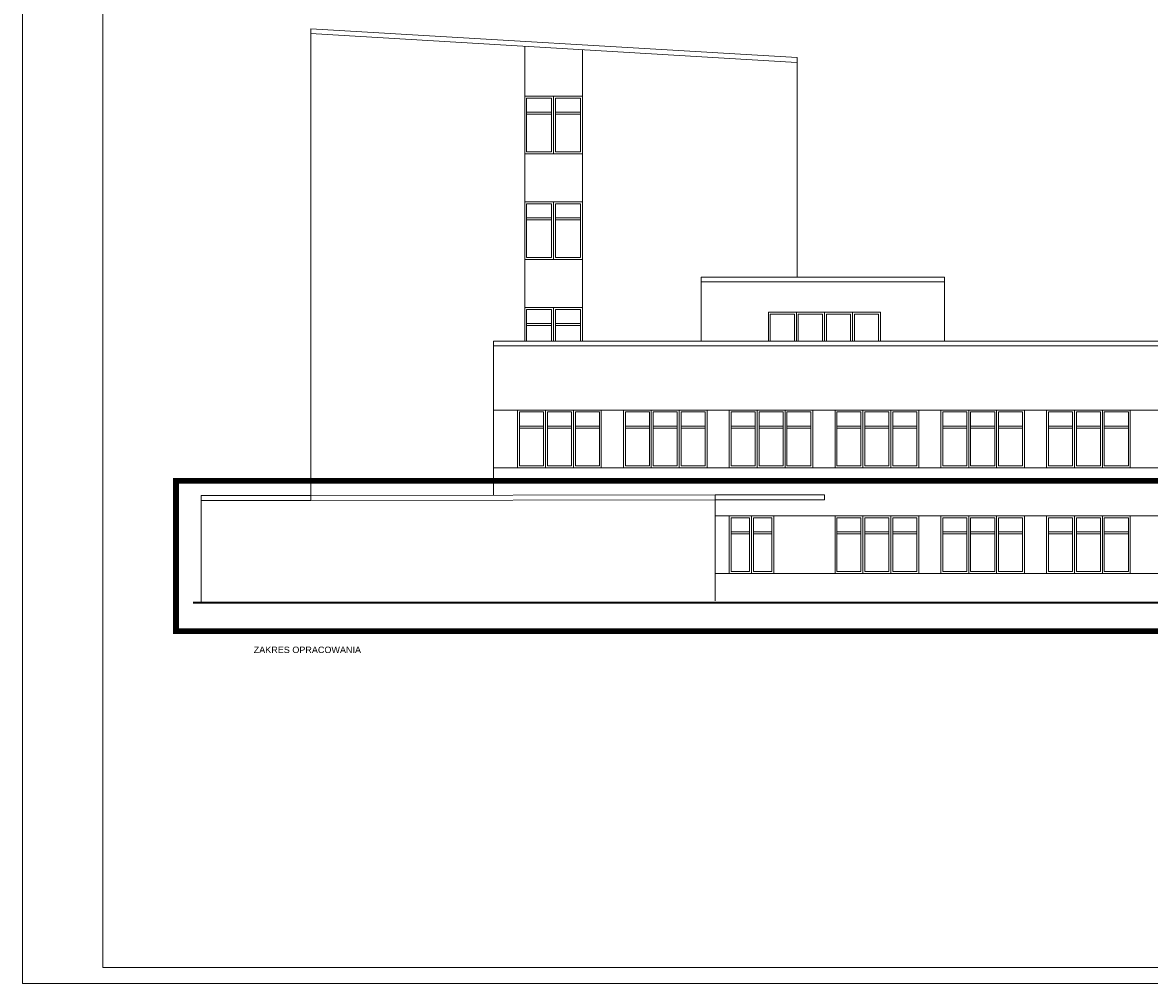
# Model space of a CAD drawing. Header units: millimetres. Extents: x 6173 to 12873, y 4301 to 10241.
# Tile 1 of 11: x 6173 to 9688, y 4301 to 7300. Entities that reach past the tile are written whole.
import ezdxf

# ---------------------------------------------------------------- set-up
doc = ezdxf.new("R2010")
doc.units = ezdxf.units.MM
doc.linetypes.add('ACAD_ISO02W100', pattern=[15, 12, -3])
doc.linetypes.add('DASHED2', pattern=[0.375, 0.25, -0.125])
doc.layers.add('SQ_ELEWACJE', color=7, linetype='Continuous', lineweight=5, true_color=0x3b3b3b)
for name, color, linetype, lineweight in [('SQ_Opisy', 7, 'Continuous', 18), ('SQ_PROJ.Ściany', 7, 'Continuous', 35), ('SQ_ZAKRES_OPRACOWANIA', 7, 'ACAD_ISO02W100', 20)]:
    doc.layers.add(name, color=color, linetype=linetype, lineweight=lineweight)
doc.layers.add('SQ_TAB RAMKA', color=7, linetype='Continuous')
doc.styles.add('SQ_Arial', font='arial.ttf')

# ---------------------------------------------------------------- blocks, each defined once
blk = doc.blocks.new('OKNA 180X162 ELEWACJA')
at = {"layer": 'SQ_ELEWACJE'}
for p, q in [((72876, 7634.9), (72876, 7466.9)), ((72882, 7640.9), (72882, 7460.9)), ((72888, 7634.9), (72888, 7466.9)), ((72963, 7634.9), (72963, 7466.9)), ((72969, 7640.9), (72969, 7460.9)), ((72975, 7634.9), (72975, 7466.9)), ((72801, 7590.9), (72876, 7590.9)), ((72801, 7584.9), (72876, 7584.9)), ((72888, 7590.9), (72963, 7590.9)), ((72888, 7584.9), (72963, 7584.9)), ((72975, 7590.9), (73050, 7590.9)), ((72975, 7584.9), (73050, 7584.9))]:
    blk.add_line(p, q, dxfattribs=at)
blk.add_lwpolyline([(72795, 7640.9), (73056, 7640.9), (73056, 7460.9), (72795, 7460.9)], close=True, dxfattribs=at)
for points in [[(72876, 7466.9), (72801, 7466.9), (72801, 7634.9), (72876, 7634.9)], [(72888, 7634.9), (72963, 7634.9)], [(72975, 7634.9), (73050, 7634.9), (73050, 7466.9), (72975, 7466.9)], [(72963, 7466.9), (72888, 7466.9)]]:
    blk.add_lwpolyline(points, dxfattribs=at)

msp = doc.modelspace()

# ---------------------------------------------------------------- linework, layer by layer
at = {"layer": 'SQ_ELEWACJE'}
for p, q in [((7072.5, 5823.9), (7072.5, 7280.5)), ((7072.5, 7280.5), (8589.4, 7190.5)), ((7071.6, 7265.5), (8588.5, 7175.5)), ((7739.4, 6305.7), (7739.4, 7225.9)), ((7919.4, 6305.7), (7919.4, 7215.2)), ((8589.4, 6505.7), (8589.4, 7190.5)), ((7829.4, 7070.5), (7829.4, 6890.5)), ((7823.4, 7064.5), (7823.4, 6896.5)), ((7835.4, 7064.5), (7835.4, 6896.5)), ((7745.4, 7020.5), (7823.4, 7020.5)), ((7745.4, 7014.5), (7823.4, 7014.5)), ((7835.4, 7020.5), (7913.4, 7020.5)), ((7835.4, 7014.5), (7913.4, 7014.5)), ((7823.4, 6734.5), (7823.4, 6566.5)), ((7829.4, 6740.5), (7829.4, 6560.5)), ((7835.4, 6734.5), (7835.4, 6566.5)), ((7745.4, 6690.5), (7823.4, 6690.5)), ((7745.4, 6684.5), (7823.4, 6684.5)), ((7835.4, 6690.5), (7913.4, 6690.5)), ((7835.4, 6684.5), (7913.4, 6684.5)), ((8289.4, 6305.7), (8289.4, 6505.7)), ((9049.4, 6505.7), (8289.4, 6505.7)), ((9049.4, 6305.7), (9049.4, 6505.7)), ((9049.4, 6490.7), (8289.4, 6490.7)), ((7823.4, 6404.5), (7823.4, 6305.7)), ((7829.4, 6410.5), (7829.4, 6305.7)), ((7835.4, 6404.5), (7835.4, 6305.7)), ((8580.9, 6389.7), (8580.9, 6305.7)), ((8586.9, 6395.7), (8586.9, 6305.7)), ((8592.9, 6389.7), (8592.9, 6305.7)), ((8668.4, 6305.7), (8668.4, 6389.7)), ((8674.4, 6305.7), (8674.4, 6395.7)), ((8680.4, 6305.7), (8680.4, 6389.7)), ((8755.9, 6305.7), (8755.9, 6389.7)), ((8761.9, 6305.7), (8761.9, 6395.7)), ((8767.9, 6305.7), (8767.9, 6389.7)), ((7745.4, 6360.5), (7823.4, 6360.5)), ((7745.4, 6354.5), (7823.4, 6354.5)), ((7835.4, 6360.5), (7913.4, 6360.5)), ((7835.4, 6354.5), (7913.4, 6354.5)), ((7642.5, 5824.7), (7642.5, 6305.7)), ((12385.8, 6305.7), (7642.5, 6305.7)), ((12385.8, 6290.7), (7642.5, 6290.7)), ((7642.5, 6090.5), (12336.8, 6090.5)), ((7642.5, 5910.5), (12336.8, 5910.5)), ((7072.5, 5823.9), (8333.9, 5825.7)), ((7072.5, 5808.9), (8334, 5810.7)), ((8333.9, 5825.7), (8333.9, 5495.7)), ((8333.9, 5760.5), (12336.8, 5760.5)), ((8788.4, 5754.5), (8788.4, 5586.5)), ((8794.4, 5760.5), (8794.4, 5580.5)), ((8800.4, 5754.5), (8800.4, 5586.5)), ((8875.4, 5754.5), (8875.4, 5586.5)), ((8881.4, 5760.5), (8881.4, 5580.5)), ((8887.4, 5754.5), (8887.4, 5586.5)), ((8713.4, 5710.5), (8788.4, 5710.5)), ((8713.4, 5704.5), (8788.4, 5704.5)), ((8800.4, 5710.5), (8875.4, 5710.5)), ((8800.4, 5704.5), (8875.4, 5704.5)), ((8887.4, 5710.5), (8962.4, 5710.5)), ((8887.4, 5704.5), (8962.4, 5704.5)), ((8333.9, 5580.5), (12336.8, 5580.5))]:
    msp.add_line(p, q, dxfattribs=at)
at = {"layer": 'SQ_ELEWACJE', "color": 251, "true_color": 0x696969}
for points in [[(7739.4, 7070.5), (7919.4, 7070.5), (7919.4, 6890.5), (7739.4, 6890.5)], [(7739.4, 6740.5), (7919.4, 6740.5), (7919.4, 6560.5), (7739.4, 6560.5)], [(6730, 5808.9), (6730, 5823.9), (7072.5, 5823.9), (7072.5, 5808.9)], [(8333.9, 5825.7), (8333.9, 5810.7), (8674.6, 5810.7), (8674.6, 5825.7)], [(8516.3, 5760.5), (8516.3, 5580.5), (8377.4, 5580.5), (8377.4, 5760.5)], [(8707.4, 5760.5), (8968.4, 5760.5), (8968.4, 5580.5), (8707.4, 5580.5)]]:
    msp.add_lwpolyline(points, close=True, dxfattribs=at)
for points in [[(7823.4, 6896.5), (7745.4, 6896.5), (7745.4, 7064.5), (7823.4, 7064.5)], [(7835.4, 7064.5), (7913.4, 7064.5), (7913.4, 6896.5), (7835.4, 6896.5)], [(7823.4, 6566.5), (7745.4, 6566.5), (7745.4, 6734.5), (7823.4, 6734.5)], [(7835.4, 6734.5), (7913.4, 6734.5), (7913.4, 6566.5), (7835.4, 6566.5)], [(7739.4, 6305.7), (7739.4, 6410.5), (7919.4, 6410.5), (7919.4, 6305.7)], [(7745.4, 6305.7), (7745.4, 6404.5), (7823.4, 6404.5)], [(7835.4, 6404.5), (7913.4, 6404.5), (7913.4, 6305.7)], [(8499.4, 6305.7), (8499.4, 6395.7), (8849.4, 6395.7), (8849.4, 6305.7)], [(8505.4, 6305.7), (8505.4, 6389.7), (8580.9, 6389.7)], [(8592.9, 6389.7), (8668.4, 6389.7)], [(8680.4, 6389.7), (8755.9, 6389.7)], [(8767.9, 6389.7), (8843.4, 6389.7), (8843.4, 6305.7)], [(6730, 5808.9), (6730, 5490.5)], [(8440.8, 5586.5), (8383.4, 5586.5), (8383.4, 5754.5), (8440.8, 5754.5)], [(8440.8, 5754.5), (8440.8, 5586.5)], [(8446.8, 5760.5), (8446.8, 5580.5)], [(8452.8, 5754.5), (8510.3, 5754.5), (8510.3, 5586.5), (8452.8, 5586.5)], [(8452.8, 5754.5), (8452.8, 5586.5)], [(8788.4, 5586.5), (8713.4, 5586.5), (8713.4, 5754.5), (8788.4, 5754.5)], [(8800.4, 5754.5), (8875.4, 5754.5)], [(8887.4, 5754.5), (8962.4, 5754.5), (8962.4, 5586.5), (8887.4, 5586.5)], [(8440.8, 5710.5), (8383.4, 5710.5)], [(8440.8, 5704.5), (8383.4, 5704.5)], [(8510.3, 5710.5), (8452.8, 5710.5)], [(8510.3, 5704.5), (8452.8, 5704.5)], [(8875.4, 5586.5), (8800.4, 5586.5)]]:
    msp.add_lwpolyline(points, dxfattribs=at)
at = {"layer": 'SQ_Opisy', "color": 7}
for p, q in [((6173.1, 4301.1), (6173.1, 10241.1)), ((6423.1, 4351.1), (6423.1, 10191.1)), ((12823.1, 4351.1), (6423.1, 4351.1)), ((12873.1, 4301.1), (6173.1, 4301.1))]:
    msp.add_line(p, q, dxfattribs=at)
at = {"layer": 'SQ_PROJ.Ściany'}
msp.add_line((6705.7, 5490.5), (12385.8, 5490.5), dxfattribs=at)
at = {"layer": 'SQ_ZAKRES_OPRACOWANIA', "color": 251, "linetype": 'DASHED2', "ltscale": 100, "true_color": 0x636466, "const_width": 18}
msp.add_lwpolyline([(6651.9, 5869.9), (12510, 5869.9), (12510, 5400.4), (6651.9, 5400.4)], close=True, dxfattribs=at)

# ---------------------------------------------------------------- block references
at = {"layer": 'SQ_ELEWACJE'}
for p in [(-65077.6, -1550.3), (-64747.6, -1550.3), (-64417.6, -1550.3), (-64087.6, -1550.3), (-63757.6, -1550.3), (-63427.6, -1550.3), (-63757.6, -1880.3), (-63427.6, -1880.3)]:
    msp.add_blockref('OKNA 180X162 ELEWACJA', p, dxfattribs=at)

# ---------------------------------------------------------------- texts
at = {"layer": 'SQ_TAB RAMKA', "insert": (6894.1, 5352.4), "char_height": 20.16, "attachment_point": 1, "style": 'SQ_Arial'}
msp.add_mtext_dynamic_manual_height_columns('ZAKRES OPRACOWANIA', width=960.086, gutter_width=86.7, heights=[0], dxfattribs=at)

doc.saveas('drawing.dxf')
